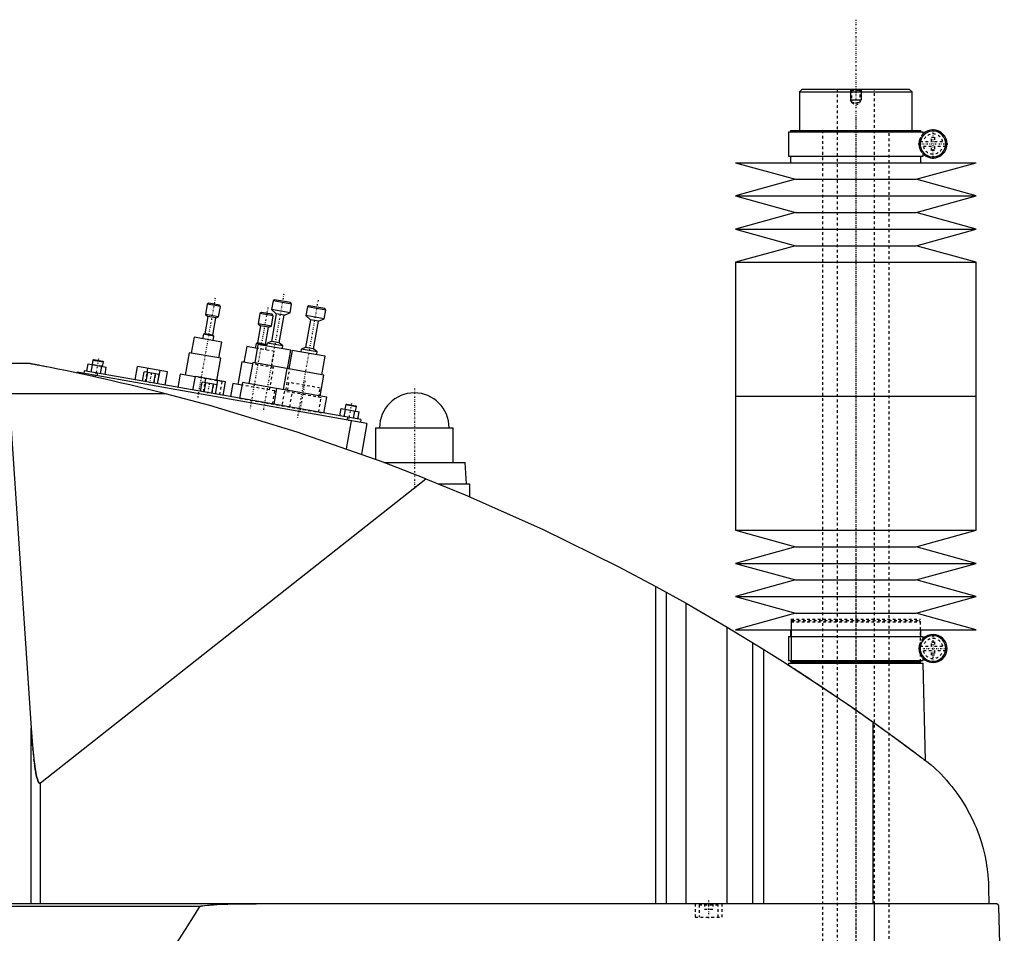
# Model space of a CAD drawing. Extents: x -186 to 706, y -123 to 447.
# Tile 4 of 4: x 338 to 706, y 106 to 447. Entities that reach past the tile are written whole.
import ezdxf

# ---------------------------------------------------------------- set-up
doc = ezdxf.new("R2010")
doc.units = 0
doc.linetypes.add('CENTER', pattern=[1.5, 0.45, -0.5, 0.05, -0.5])
doc.linetypes.add('DASHED', pattern=[2, 1, -1])
for name, color, linetype in [('AM_0', 7, 'CONTINUOUS'), ('AM_10', 7, 'CONTINUOUS'), ('AM_3', 7, 'DASHED'), ('AM_7', 7, 'CENTER')]:
    doc.layers.add(name, color=color, linetype=linetype)

msp = doc.modelspace()

# ---------------------------------------------------------------- linework, layer by layer
at = {"layer": 'AM_0', "color": 7, "linetype": 'CONTINUOUS'}
for p, q in [((630, 421), (629, 420)), ((629, 420), (629, 405.5)), ((629, 420), (671, 420)), ((630, 421), (670, 421)), ((671, 420), (670, 421)), ((671, 405.5), (671, 420)), ((624.85, 405), (624.85, 396)), ((624.85, 405), (675.15, 405)), ((625.65, 405.5), (625.65, 405)), ((625.65, 405.5), (674.35, 405.5)), ((674.35, 405), (674.35, 405.5)), ((675.15, 403.56), (675.15, 405)), ((674.16, 399.5), (674.16, 401.5)), ((675.15, 396), (675.15, 397.44)), ((624.85, 396), (675.15, 396)), ((625.65, 396), (625.65, 393.5)), ((674.35, 393.5), (674.35, 396)), ((605, 393.5), (627.5, 387.3)), ((605, 393.5), (695, 393.5)), ((672.5, 387.3), (695, 393.5)), ((627.5, 387.3), (605, 381.1)), ((627.5, 387.3), (672.5, 387.3)), ((695, 381.1), (672.5, 387.3)), ((605, 381.1), (627.5, 374.9)), ((605, 381.1), (695, 381.1)), ((672.5, 374.9), (695, 381.1)), ((627.5, 374.9), (605, 368.7)), ((627.5, 374.9), (672.5, 374.9)), ((695, 368.7), (672.5, 374.9)), ((605, 368.7), (627.5, 362.5)), ((605, 368.7), (695, 368.7)), ((672.5, 362.5), (695, 368.7)), ((627.5, 362.5), (605, 356.3)), ((627.5, 362.5), (672.5, 362.5)), ((695, 356.3), (672.5, 362.5)), ((605, 356.3), (605, 306.25)), ((605, 356.3), (695, 356.3)), ((695, 306.25), (695, 356.3)), ((432.79, 342.27), (432.21, 341.87)), ((438.69, 341.23), (432.79, 342.27)), ((407.62, 340.62), (406.94, 336.78)), ((408.2, 341.03), (407.62, 340.62)), ((412.54, 339.75), (407.62, 340.62)), ((412.13, 340.33), (408.2, 341.03)), ((411.86, 335.91), (412.54, 339.75)), ((412.54, 339.75), (412.13, 340.33)), ((432.21, 341.87), (431.63, 338.62)), ((431.63, 338.62), (433.39, 337.09)), ((438.53, 337.4), (431.63, 338.62)), ((439.1, 340.65), (432.21, 341.87)), ((438.53, 337.4), (439.1, 340.65)), ((439.1, 340.65), (438.69, 341.23)), ((445.01, 339.61), (444.44, 336.36)), ((445.59, 340.02), (445.01, 339.61)), ((451.9, 338.4), (445.01, 339.61)), ((451.5, 338.97), (445.59, 340.02)), ((451.9, 338.4), (451.5, 338.97)), ((407.82, 336.01), (406.69, 329.61)), ((406.94, 336.78), (407.82, 336.01)), ((411.86, 335.91), (406.94, 336.78)), ((410.77, 335.49), (407.82, 336.01)), ((409.65, 329.09), (410.77, 335.49)), ((410.77, 335.49), (411.86, 335.91)), ((427.31, 337.15), (426.64, 333.31)), ((427.89, 337.55), (427.31, 337.15)), ((432.24, 336.28), (427.31, 337.15)), ((431.83, 336.86), (427.89, 337.55)), ((431.56, 332.44), (432.24, 336.28)), ((433.39, 337.09), (431.57, 326.75)), ((432.24, 336.28), (431.83, 336.86)), ((436.35, 336.57), (433.39, 337.09)), ((434.53, 326.23), (436.35, 336.57)), ((436.35, 336.57), (438.53, 337.4)), ((444.44, 336.36), (446.2, 334.83)), ((451.33, 335.15), (444.44, 336.36)), ((449.15, 334.31), (451.33, 335.15)), ((451.33, 335.15), (451.9, 338.4)), ((427.52, 332.54), (426.39, 326.14)), ((426.64, 333.31), (427.52, 332.54)), ((431.56, 332.44), (426.64, 333.31)), ((430.47, 332.02), (427.52, 332.54)), ((429.34, 325.62), (430.47, 332.02)), ((430.47, 332.02), (431.56, 332.44)), ((446.2, 334.83), (444.37, 324.49)), ((449.15, 334.31), (446.2, 334.83)), ((447.33, 323.97), (449.15, 334.31)), ((402.65, 328.29), (401.61, 322.39)), ((412.99, 326.47), (402.65, 328.29)), ((406.15, 329.4), (405.85, 327.73)), ((406.69, 329.61), (406.15, 329.4)), ((410.09, 328.71), (406.15, 329.4)), ((409.65, 329.09), (406.69, 329.61)), ((410.09, 328.71), (409.65, 329.09)), ((409.79, 327.04), (410.09, 328.71)), ((411.95, 320.56), (412.99, 326.47)), ((422.35, 324.82), (421.3, 318.91)), ((426.28, 324.13), (422.35, 324.82)), ((426.55, 325.6), (425.33, 318.71)), ((425.84, 325.93), (425.55, 324.26)), ((426.39, 326.14), (425.84, 325.93)), ((429.78, 325.24), (425.84, 325.93)), ((429.34, 325.62), (426.39, 326.14)), ((438.86, 323.43), (426.55, 325.6)), ((429.78, 325.24), (429.34, 325.62)), ((429.94, 326.12), (429.75, 325.04)), ((429.75, 325.04), (429.78, 325.24)), ((431.57, 326.75), (429.94, 326.12)), ((435.85, 325.08), (429.94, 326.12)), ((434.53, 326.23), (431.57, 326.75)), ((435.85, 325.08), (434.53, 326.23)), ((435.66, 324), (435.85, 325.08)), ((442.74, 323.87), (442.55, 322.78)), ((444.37, 324.49), (442.74, 323.87)), ((448.65, 322.82), (442.74, 323.87)), ((447.33, 323.97), (444.37, 324.49)), ((448.65, 322.82), (447.33, 323.97)), ((400.87, 322.52), (399.39, 314.15)), ((412.69, 320.43), (400.87, 322.52)), ((411.23, 312.16), (412.69, 320.43)), ((437.64, 316.54), (438.86, 323.43)), ((439.35, 323.35), (438.13, 316.45)), ((451.66, 321.18), (439.35, 323.35)), ((448.46, 321.74), (448.65, 322.82)), ((450.44, 314.28), (451.66, 321.18)), ((340.94, 318.5), (213.33, 318.5)), ((362.56, 315.56), (363.05, 318.32)), ((363.05, 318.32), (369.87, 317.12)), ((364.27, 315.26), (364.75, 318.02)), ((364.85, 319.78), (364.54, 318.06)), ((365.14, 319.98), (364.85, 319.78)), ((364.85, 319.78), (368.79, 319.08)), ((365.14, 319.98), (368.58, 319.37)), ((367.68, 314.66), (368.17, 317.42)), ((368.48, 317.36), (368.79, 319.08)), ((368.79, 319.08), (368.58, 319.37)), ((369.39, 314.36), (369.87, 317.12)), ((380.6, 312.38), (381.49, 317.4)), ((392.71, 315.42), (381.49, 317.4)), ((385.14, 315.14), (385.42, 316.71)), ((420.57, 319.04), (419.09, 310.67)), ((424.5, 318.35), (420.57, 319.04)), ((424.59, 318.84), (423.2, 310.96)), ((437.4, 316.58), (424.59, 318.84)), ((437.39, 316.58), (436, 308.71)), ((451.18, 314.15), (437.39, 316.58)), ((358.96, 315.18), (358.91, 314.91)), ((467.29, 296.08), (358.96, 315.18)), ((361.6, 315.73), (361.42, 314.75)), ((465, 297.5), (361.6, 315.73)), ((364.87, 314.14), (364.78, 313.64)), ((366.52, 314.86), (366.35, 313.88)), ((383.37, 311.89), (383.98, 315.34)), ((389.67, 314.34), (383.98, 315.34)), ((384.79, 311.64), (385.4, 315.09)), ((387.64, 311.14), (388.24, 314.59)), ((389.06, 310.89), (389.95, 315.91)), ((389.06, 310.89), (389.67, 314.34)), ((391.83, 310.4), (392.71, 315.42)), ((397.42, 314.49), (396.56, 309.57)), ((403.13, 313.49), (397.42, 314.49)), ((402.27, 308.56), (403.15, 313.58)), ((414.38, 311.6), (403.15, 313.58)), ((406.81, 311.32), (407.08, 312.89)), ((449.79, 306.27), (451.18, 314.15)), ((405.04, 308.07), (405.65, 311.52)), ((411.33, 310.52), (405.65, 311.52)), ((406.46, 307.82), (407.07, 311.27)), ((409.3, 307.32), (409.91, 310.77)), ((410.72, 307.07), (411.33, 310.52)), ((410.73, 307.07), (411.61, 312.09)), ((413.49, 306.58), (414.38, 311.6)), ((417.12, 311.02), (416.25, 306.1)), ((420.57, 310.41), (417.12, 311.02)), ((420.74, 311.4), (419.7, 305.49)), ((433.54, 309.14), (420.74, 311.4)), ((433.54, 309.14), (432.5, 303.23)), ((452.25, 305.84), (433.54, 309.14)), ((392.03, 307.16), (333.43, 307.16)), ((333.43, 307.16), (341.83, 182.23)), ((451.21, 299.93), (452.25, 305.84)), ((605, 306.25), (605, 256.2)), ((605, 306.25), (695, 306.25)), ((605, 306.25), (695, 306.25)), ((695, 256.2), (695, 306.25)), ((459.39, 303.1), (459.08, 301.38)), ((459.68, 303.31), (459.39, 303.1)), ((459.39, 303.1), (463.33, 302.41)), ((459.68, 303.31), (463.12, 302.7)), ((463.02, 300.69), (463.33, 302.41)), ((463.33, 302.41), (463.12, 302.7)), ((457.1, 298.89), (457.59, 301.64)), ((457.59, 301.64), (464.41, 300.44)), ((458.81, 298.59), (459.3, 301.34)), ((460.08, 298.37), (459.9, 297.38)), ((462.22, 297.99), (462.71, 300.74)), ((463.93, 297.69), (464.41, 300.44)), ((461.38, 297.12), (459.53, 286.63)), ((465, 297.5), (464.83, 296.52)), ((467.29, 296.08), (465.26, 284.59)), ((470.5, 294.5), (470.5, 282.67)), ((470.5, 294.5), (499.5, 294.5)), ((499.5, 281.5), (499.5, 294.5)), ((473.65, 281.5), (504, 281.5)), ((504.5, 273.5), (504, 281.5)), ((345.22, 161.75), (489.33, 275.44)), ((494.16, 273.5), (505.65, 273.5)), ((505.65, 273.5), (505.65, 268.73)), ((605, 256.2), (627.5, 250)), ((605, 256.2), (695, 256.2)), ((672.5, 250), (695, 256.2)), ((627.5, 250), (605, 243.8)), ((627.5, 250), (672.5, 250)), ((695, 243.8), (672.5, 250)), ((605, 243.8), (627.5, 237.6)), ((605, 243.8), (695, 243.8)), ((672.5, 237.6), (695, 243.8)), ((627.5, 237.6), (605, 231.4)), ((627.5, 237.6), (672.5, 237.6)), ((695, 231.4), (672.5, 237.6)), ((575.22, 116.6), (575.22, 235.17)), ((575.22, 235.17), (586.56, 228.89)), ((579.22, 116.6), (579.22, 232.98)), ((586.56, 116.6), (586.56, 228.89)), ((586.56, 228.89), (601.96, 219.97)), ((605, 231.4), (627.5, 225.2)), ((605, 231.4), (695, 231.4)), ((672.5, 225.2), (695, 231.4)), ((627.5, 225.2), (605, 219)), ((627.5, 225.2), (672.5, 225.2)), ((695, 219), (672.5, 225.2)), ((601.96, 116.6), (601.96, 219.97)), ((601.96, 219.97), (615.65, 211.64)), ((605, 219), (695, 219)), ((625.65, 219), (625.65, 216.5)), ((674.35, 216.5), (674.35, 219)), ((611.52, 116.6), (611.52, 214.2)), ((624.85, 216.5), (624.85, 207.5)), ((624.85, 216.5), (675.15, 216.5)), ((675.15, 215.06), (675.15, 216.5)), ((615.65, 116.6), (615.65, 211.64)), ((674.16, 211), (674.16, 213)), ((624.83, 206.5), (624.81, 205.86)), ((624.83, 206.5), (675.17, 206.5)), ((624.85, 207.5), (675.15, 207.5)), ((625.65, 207.5), (625.65, 207)), ((625.65, 207), (674.35, 207)), ((625.83, 207), (625.83, 206.5)), ((674.17, 206.5), (674.17, 207)), ((674.35, 207), (674.35, 207.5)), ((675.15, 207.5), (675.15, 208.94)), ((676.04, 170.15), (675.17, 206.5)), ((656.53, 116.6), (656.53, 184.45)), ((341.83, 116.6), (341.83, 182.23)), ((345.22, 116.6), (345.22, 161.75)), ((699.63, 122.62), (699.77, 116.6)), ((702.45, 116.6), (132.05, 116.6)), ((404.88, 115.63), (188.61, 115.63)), ((657.01, 34.5), (657.01, 116.6)), ((705.5, 34.5), (703.45, 115.63))]:
    msp.add_line(p, q, dxfattribs=at)
for points in [[(392.03, 307.16, 0), (390.59, 307.53, 0), (387.67, 308.27, 0), (384.69, 309.01, 0), (383.19, 309.37, 0), (381.68, 309.74, 0), (378.64, 310.47, 0), (375.58, 311.19, 0), (372.52, 311.91, 0), (369.46, 312.6, 0), (366.41, 313.28, 0), (364.9, 313.62, 0), (363.39, 313.95, 0), (360.41, 314.59, 0), (357.47, 315.21, 0), (354.59, 315.81, 0), (351.78, 316.39, 0), (349.05, 316.93, 0), (347.64, 317.21, 0), (347.41, 317.26, 0), (346.93, 317.35, 0), (346.46, 317.44, 0), (346.22, 317.49, 0), (345.99, 317.53, 0), (345.52, 317.63, 0), (345.06, 317.71, 0), (344.6, 317.8, 0), (344.16, 317.89, 0), (343.73, 317.97, 0), (343.52, 318.01, 0), (343.31, 318.05, 0), (342.91, 318.13, 0), (342.53, 318.2, 0), (342.32, 318.24, 0), (342.26, 318.25, 0), (342.2, 318.26, 0), (342.17, 318.27, 0), (342.14, 318.27, 0), (342.08, 318.28, 0), (342.03, 318.29, 0), (341.97, 318.31, 0), (341.91, 318.32, 0), (341.86, 318.33, 0), (341.83, 318.33, 0), (341.8, 318.34, 0), (341.74, 318.35, 0), (341.69, 318.36, 0), (341.64, 318.37, 0), (341.58, 318.38, 0), (341.53, 318.39, 0), (341.51, 318.39, 0), (341.48, 318.4, 0), (341.44, 318.41, 0), (341.39, 318.41, 0), (341.37, 318.42, 0), (341.35, 318.42, 0), (341.3, 318.43, 0), (341.26, 318.44, 0), (341.24, 318.44, 0), (341.22, 318.45, 0), (341.19, 318.45, 0), (341.15, 318.46, 0), (341.12, 318.47, 0), (341.09, 318.47, 0), (341.06, 318.48, 0), (341.05, 318.48, 0), (341.04, 318.48, 0), (341.02, 318.48, 0), (341, 318.49, 0), (340.98, 318.49, 0), (340.96, 318.49, 0), (340.95, 318.5, 0), (340.95, 318.5, 0), (340.94, 318.5, 0), (340.94, 318.5, 0), (340.94, 318.5, 0), (340.94, 318.5, 0)], [(489.33, 275.44, 0), (473.4, 281.59, 0), (441.19, 292.86, 0), (408.52, 302.74, 0), (392.03, 307.16, 0)], [(489.33, 275.44, 0), (503.96, 269.45, 0), (532.87, 256.58, 0), (561.24, 242.59, 0), (575.22, 235.17, 0)], [(615.65, 211.64, 0), (622.58, 207.29, 0), (636.3, 198.36, 0), (649.84, 189.16, 0), (656.53, 184.45, 0)], [(656.53, 184.45, 0), (657.18, 184, 0), (658.46, 183.08, 0), (659.75, 182.16, 0), (660.38, 181.7, 0), (661.02, 181.24, 0), (662.29, 180.33, 0), (663.54, 179.42, 0), (664.79, 178.51, 0), (666.03, 177.6, 0), (667.25, 176.7, 0), (667.86, 176.26, 0), (668.47, 175.81, 0), (669.67, 174.92, 0), (670.86, 174.04, 0), (672.03, 173.16, 0), (673.19, 172.3, 0), (674.33, 171.44, 0), (674.89, 171.01, 0), (675.45, 170.59, 0), (676.56, 169.75, 0), (677.65, 168.93, 0), (678.19, 168.52, 0)], [(341.83, 182.23, 0), (342.32, 175.77, 0), (342.95, 169.66, 0), (343.13, 168.22, 0), (343.32, 166.92, 0), (343.42, 166.32, 0), (343.52, 165.75, 0), (343.71, 164.73, 0), (343.91, 163.86, 0), (344.11, 163.13, 0), (344.22, 162.77, 0), (344.26, 162.67, 0), (344.29, 162.59, 0), (344.31, 162.54, 0), (344.32, 162.5, 0), (344.36, 162.42, 0), (344.39, 162.34, 0), (344.42, 162.27, 0), (344.46, 162.2, 0), (344.49, 162.14, 0), (344.51, 162.11, 0), (344.52, 162.08, 0), (344.56, 162.02, 0), (344.59, 161.97, 0), (344.61, 161.94, 0), (344.63, 161.92, 0), (344.66, 161.88, 0), (344.69, 161.84, 0), (344.71, 161.82, 0), (344.73, 161.8, 0), (344.76, 161.77, 0), (344.78, 161.75, 0), (344.79, 161.75, 0), (344.79, 161.74, 0), (344.79, 161.74, 0), (344.8, 161.74, 0), (344.8, 161.74, 0), (344.81, 161.73, 0), (344.81, 161.73, 0), (344.82, 161.72, 0), (344.83, 161.72, 0), (344.83, 161.72, 0), (344.83, 161.72, 0), (344.84, 161.71, 0), (344.84, 161.71, 0), (344.85, 161.71, 0), (344.85, 161.7, 0), (344.86, 161.7, 0), (344.86, 161.7, 0), (344.87, 161.7, 0), (344.87, 161.7, 0), (344.88, 161.69, 0), (344.88, 161.69, 0), (344.89, 161.69, 0), (344.89, 161.69, 0), (344.9, 161.69, 0), (344.9, 161.68, 0), (344.9, 161.68, 0), (344.91, 161.68, 0), (344.91, 161.68, 0), (344.92, 161.68, 0), (344.92, 161.68, 0), (344.93, 161.68, 0), (344.93, 161.68, 0), (344.93, 161.67, 0), (344.94, 161.67, 0), (344.94, 161.67, 0), (344.95, 161.67, 0), (344.96, 161.67, 0), (344.96, 161.67, 0), (344.96, 161.67, 0), (344.97, 161.67, 0), (344.97, 161.67, 0), (344.98, 161.67, 0), (344.98, 161.67, 0), (344.99, 161.67, 0), (344.99, 161.67, 0), (345, 161.67, 0), (345, 161.67, 0), (345.01, 161.67, 0), (345.01, 161.67, 0), (345.02, 161.67, 0), (345.02, 161.67, 0), (345.03, 161.67, 0), (345.03, 161.67, 0), (345.03, 161.67, 0), (345.04, 161.67, 0), (345.05, 161.67, 0), (345.05, 161.67, 0), (345.06, 161.67, 0), (345.06, 161.67, 0), (345.07, 161.67, 0), (345.07, 161.67, 0), (345.07, 161.68, 0), (345.08, 161.68, 0), (345.08, 161.68, 0), (345.09, 161.68, 0), (345.1, 161.68, 0), (345.1, 161.68, 0), (345.1, 161.68, 0), (345.11, 161.69, 0), (345.11, 161.69, 0), (345.12, 161.69, 0), (345.12, 161.69, 0), (345.12, 161.69, 0), (345.13, 161.7, 0), (345.13, 161.7, 0), (345.14, 161.7, 0), (345.14, 161.7, 0), (345.15, 161.71, 0), (345.15, 161.71, 0), (345.16, 161.71, 0), (345.16, 161.71, 0), (345.17, 161.72, 0), (345.17, 161.72, 0), (345.17, 161.72, 0), (345.18, 161.73, 0), (345.19, 161.73, 0), (345.19, 161.73, 0), (345.2, 161.74, 0), (345.2, 161.74, 0), (345.2, 161.74, 0), (345.21, 161.75, 0), (345.21, 161.75, 0), (345.22, 161.75, 0)], [(678.19, 168.52, 0), (679.41, 167.42, 0), (681.74, 165.15, 0), (683.91, 162.81, 0), (684.94, 161.61, 0), (685.93, 160.4, 0), (687.8, 157.92, 0), (689.52, 155.41, 0), (691.09, 152.85, 0), (692.52, 150.27, 0), (693.8, 147.67, 0), (694.38, 146.37, 0), (694.93, 145.07, 0), (695.93, 142.48, 0), (696.8, 139.89, 0), (697.54, 137.32, 0), (698.16, 134.76, 0), (698.67, 132.21, 0), (698.88, 130.94, 0), (699.07, 129.67, 0), (699.26, 128.15, 0), (699.31, 127.72, 0), (699.35, 127.27, 0), (699.37, 127.05, 0), (699.39, 126.83, 0), (699.43, 126.37, 0), (699.47, 125.91, 0), (699.5, 125.44, 0), (699.53, 124.96, 0), (699.56, 124.47, 0), (699.58, 124.22, 0), (699.59, 123.97, 0), (699.61, 123.44, 0), (699.63, 122.9, 0), (699.63, 122.62, 0)], [(340.31, 35.5, 0), (342.11, 37.02, 0), (345.69, 40.19, 0), (349.28, 43.52, 0), (351.08, 45.24, 0), (352.87, 47.01, 0), (356.46, 50.66, 0), (360.05, 54.47, 0), (363.63, 58.44, 0), (367.22, 62.57, 0), (370.81, 66.86, 0), (372.6, 69.07, 0), (374.39, 71.31, 0), (377.98, 75.92, 0), (381.57, 80.7, 0), (385.15, 85.63, 0), (388.74, 90.72, 0), (392.33, 95.98, 0), (394.12, 98.66, 0), (395.91, 101.39, 0), (399.5, 106.96, 0), (403.09, 112.7, 0), (404.88, 115.63, 0)], [(404.88, 115.63, 0), (404.88, 115.63, 0), (404.88, 115.63, 0), (404.88, 115.63, 0), (404.88, 115.63, 0), (404.88, 115.63, 0), (404.88, 115.63, 0), (404.88, 115.63, 0), (404.88, 115.63, 0), (404.89, 115.64, 0), (404.89, 115.64, 0), (404.89, 115.64, 0), (404.89, 115.65, 0), (404.9, 115.65, 0), (404.9, 115.65, 0), (404.9, 115.66, 0), (404.91, 115.66, 0), (404.91, 115.66, 0), (404.91, 115.66, 0), (404.92, 115.66, 0), (404.92, 115.67, 0), (404.93, 115.67, 0), (404.93, 115.67, 0), (404.94, 115.68, 0), (404.94, 115.68, 0), (404.94, 115.68, 0), (404.94, 115.68, 0), (404.95, 115.68, 0), (404.95, 115.69, 0), (404.97, 115.69, 0), (405, 115.71, 0), (405.03, 115.72, 0), (405.06, 115.73, 0), (405.09, 115.74, 0), (405.12, 115.75, 0), (405.13, 115.75, 0), (405.15, 115.76, 0), (405.18, 115.76, 0), (405.21, 115.77, 0), (405.31, 115.8, 0), (405.41, 115.82, 0), (405.5, 115.83, 0), (405.7, 115.87, 0), (405.89, 115.9, 0), (406.58, 115.98, 0), (407.7, 116.09, 0), (408.26, 116.13, 0), (408.82, 116.17, 0), (409.97, 116.24, 0), (411.14, 116.3, 0), (415.33, 116.45, 0), (422.51, 116.59, 0), (425.92, 116.6, 0)], [(703.45, 115.63, 0), (703.45, 115.63, 0), (703.45, 115.63, 0), (703.45, 115.64, 0), (703.45, 115.64, 0), (703.45, 115.64, 0), (703.45, 115.65, 0), (703.45, 115.65, 0), (703.45, 115.66, 0), (703.45, 115.67, 0), (703.45, 115.67, 0), (703.45, 115.67, 0), (703.45, 115.68, 0), (703.45, 115.68, 0), (703.45, 115.69, 0), (703.45, 115.69, 0), (703.45, 115.7, 0), (703.44, 115.7, 0), (703.44, 115.71, 0), (703.44, 115.71, 0), (703.44, 115.71, 0), (703.44, 115.72, 0), (703.44, 115.72, 0), (703.44, 115.72, 0), (703.44, 115.73, 0), (703.44, 115.73, 0), (703.44, 115.74, 0), (703.44, 115.74, 0), (703.44, 115.74, 0), (703.44, 115.75, 0), (703.44, 115.75, 0), (703.44, 115.76, 0), (703.44, 115.76, 0), (703.44, 115.77, 0), (703.44, 115.77, 0), (703.43, 115.77, 0), (703.43, 115.78, 0), (703.43, 115.79, 0), (703.43, 115.82, 0), (703.42, 115.84, 0), (703.41, 115.87, 0), (703.41, 115.88, 0), (703.41, 115.89, 0), (703.4, 115.91, 0), (703.39, 115.93, 0), (703.39, 115.95, 0), (703.38, 115.97, 0), (703.37, 115.99, 0), (703.37, 116, 0), (703.36, 116.01, 0), (703.35, 116.03, 0), (703.35, 116.04, 0), (703.34, 116.05, 0), (703.34, 116.06, 0), (703.33, 116.08, 0), (703.32, 116.09, 0), (703.32, 116.1, 0), (703.31, 116.11, 0), (703.3, 116.12, 0), (703.3, 116.13, 0), (703.27, 116.18, 0), (703.21, 116.24, 0), (703.16, 116.3, 0), (703.1, 116.36, 0), (703.05, 116.4, 0), (703.02, 116.42, 0), (702.99, 116.44, 0), (702.93, 116.48, 0), (702.86, 116.51, 0), (702.8, 116.54, 0), (702.74, 116.56, 0), (702.67, 116.57, 0), (702.64, 116.58, 0), (702.61, 116.59, 0), (702.54, 116.6, 0), (702.48, 116.6, 0), (702.45, 116.6, 0)]]:
    msp.add_polyline3d(points, dxfattribs=at)
for centre, radius, start, end in [((678.85, 400.5), 4.8, 192.0755, 167.9245), ((678.85, 400.5), 5.25, 225.1897, 134.8103), ((485, 294.5), 13, 0, 180), ((678.85, 212), 5.25, 225.1897, 134.8103), ((678.85, 212), 4.8, 192.0755, 167.9245)]:
    msp.add_arc(centre, radius, start, end, dxfattribs=at)
at = {"layer": 'AM_10', "color": 7, "linetype": 'CONTINUOUS'}
for p, q in [((648, 421), (648, 417)), ((652, 421), (652, 417)), ((648.38, 416.34), (648, 417)), ((648, 417), (652, 417)), ((651.62, 416.34), (652, 417))]:
    msp.add_line(p, q, dxfattribs=at)
at = {"layer": 'AM_3', "color": 6, "linetype": 'DASHED'}
for p, q in [((643, 421), (643, -97.5)), ((648, 421), (648.38, 420.62)), ((648.38, 420.62), (648.38, 415.94)), ((648.38, 420.62), (651.62, 420.62)), ((651.62, 420.62), (652, 421)), ((651.62, 415.94), (651.62, 420.62)), ((657, -97.5), (657, 421)), ((648.38, 415.94), (650, 415)), ((648.38, 415.94), (651.62, 415.94)), ((650, 415), (651.62, 415.94)), ((637.5, 405.5), (637.5, -56.5)), ((662.5, -56.5), (662.5, 405.5)), ((674.07, 401.4), (678.25, 401.4)), ((674.16, 401.5), (674.16, 402.85)), ((678.25, 403), (679.45, 403)), ((678.25, 401.4), (678.25, 403)), ((679.45, 403), (679.45, 401.4)), ((679.45, 401.4), (683.63, 401.4)), ((678.25, 399.6), (674.07, 399.6)), ((674.16, 398.15), (674.16, 399.5)), ((678.25, 398), (678.25, 399.6)), ((679.45, 398), (678.25, 398)), ((679.45, 399.6), (679.45, 398)), ((683.63, 399.6), (679.45, 399.6)), ((432.69, 323), (426.28, 324.13)), ((429.49, 323.56), (429.75, 325.04)), ((431.65, 317.09), (432.69, 323)), ((368.17, 317.42), (364.54, 318.06)), ((432.38, 316.96), (424.5, 318.35)), ((430.91, 308.59), (432.38, 316.96)), ((438.38, 316.41), (437.4, 316.58)), ((384.53, 311.69), (385.14, 315.14)), ((385.3, 315.11), (384.69, 311.66)), ((387.74, 311.12), (388.35, 314.57)), ((413.18, 311.71), (403.13, 313.49)), ((436.99, 308.53), (438.38, 316.41)), ((406.2, 307.87), (406.81, 311.32)), ((406.96, 311.29), (406.35, 307.84)), ((409.41, 307.3), (410.02, 310.75)), ((411.21, 312.06), (411.23, 312.16)), ((412.31, 306.79), (413.18, 311.71)), ((432.88, 308.24), (420.57, 310.41)), ((439.45, 308.1), (433.54, 309.14)), ((438, 311.4), (437.4, 307.95)), ((449.82, 309.32), (438, 311.4)), ((449.21, 305.87), (449.82, 309.32)), ((419.7, 305.49), (451.21, 299.93)), ((432.01, 303.32), (432.88, 308.24)), ((436.41, 308.13), (435.46, 302.71)), ((450.2, 305.69), (436.41, 308.13)), ((438.41, 302.19), (439.45, 308.1)), ((449.24, 300.28), (450.2, 305.69)), ((625.83, 223), (625.83, 207)), ((625.83, 223), (674.17, 223)), ((626.33, 222.5), (625.83, 222)), ((625.83, 222), (625.83, 207)), ((625.83, 222), (674.17, 222)), ((626.33, 222.5), (673.67, 222.5)), ((674.17, 222), (673.67, 222.5)), ((674.17, 207), (674.17, 223)), ((674.17, 207), (674.17, 222)), ((674.16, 213), (674.16, 214.35)), ((678.25, 214.5), (679.45, 214.5)), ((678.25, 212.9), (678.25, 214.5)), ((679.45, 214.5), (679.45, 212.9)), ((674.07, 212.9), (678.25, 212.9)), ((678.25, 211.1), (674.07, 211.1)), ((674.16, 209.65), (674.16, 211)), ((678.25, 209.5), (678.25, 211.1)), ((679.45, 212.9), (683.63, 212.9)), ((679.45, 211.1), (679.45, 209.5)), ((683.63, 211.1), (679.45, 211.1)), ((679.45, 209.5), (678.25, 209.5)), ((590, 116.6), (590, 111.6)), ((591.9, 116.6), (591.5, 116.2)), ((591.5, 116.2), (591.5, 111.6)), ((591.5, 116.2), (598.5, 116.2)), ((593.5, 116.6), (593.5, 114.6)), ((593.5, 114.6), (596.5, 114.6)), ((595, 116.6), (595, 114.6)), ((596.5, 116.6), (596.5, 114.6)), ((598.5, 116.2), (598.1, 116.6)), ((598.5, 111.6), (598.5, 116.2)), ((600, 111.6), (600, 116.6)), ((590, 111.6), (600, 111.6))]:
    msp.add_line(p, q, dxfattribs=at)
for points in [[(674.16, 402.85, 0), (674.11, 402.76, 0), (674.06, 402.66, 0), (674.05, 402.62, 0), (674.03, 402.59, 0), (674.03, 402.57, 0), (674.02, 402.56, 0), (674.01, 402.52, 0), (673.99, 402.49, 0), (673.98, 402.46, 0), (673.96, 402.42, 0), (673.95, 402.38, 0), (673.94, 402.37, 0), (673.94, 402.35, 0), (673.92, 402.31, 0), (673.91, 402.27, 0), (673.9, 402.26, 0), (673.9, 402.24, 0), (673.88, 402.2, 0), (673.87, 402.16, 0), (673.86, 402.14, 0), (673.86, 402.12, 0), (673.84, 402.08, 0), (673.83, 402.04, 0), (673.82, 402, 0), (673.81, 401.96, 0), (673.8, 401.92, 0), (673.79, 401.9, 0), (673.78, 401.88, 0), (673.77, 401.83, 0), (673.76, 401.79, 0), (673.75, 401.75, 0), (673.74, 401.7, 0), (673.73, 401.66, 0), (673.72, 401.63, 0), (673.72, 401.61, 0), (673.71, 401.56, 0), (673.7, 401.51, 0), (673.69, 401.46, 0), (673.68, 401.41, 0), (673.67, 401.36, 0), (673.67, 401.33, 0), (673.66, 401.3, 0), (673.65, 401.25, 0), (673.65, 401.2, 0), (673.64, 401.14, 0), (673.63, 401.09, 0), (673.63, 401.03, 0), (673.62, 401, 0), (673.62, 400.98, 0), (673.62, 400.92, 0), (673.61, 400.86, 0), (673.61, 400.81, 0), (673.61, 400.75, 0), (673.6, 400.69, 0), (673.6, 400.67, 0), (673.6, 400.64, 0), (673.6, 400.58, 0), (673.6, 400.53, 0), (673.6, 400.5, 0), (673.6, 400.47, 0), (673.6, 400.42, 0), (673.6, 400.36, 0), (673.6, 400.33, 0), (673.6, 400.31, 0), (673.61, 400.25, 0), (673.61, 400.19, 0), (673.61, 400.14, 0), (673.62, 400.08, 0), (673.62, 400.02, 0), (673.62, 400, 0), (673.63, 399.97, 0), (673.63, 399.91, 0), (673.64, 399.86, 0), (673.65, 399.8, 0), (673.65, 399.75, 0), (673.66, 399.7, 0), (673.67, 399.67, 0), (673.67, 399.64, 0), (673.68, 399.59, 0), (673.69, 399.54, 0), (673.7, 399.49, 0), (673.71, 399.44, 0), (673.72, 399.39, 0), (673.72, 399.37, 0), (673.73, 399.34, 0), (673.74, 399.3, 0), (673.75, 399.25, 0), (673.76, 399.21, 0), (673.77, 399.17, 0), (673.78, 399.12, 0), (673.79, 399.1, 0), (673.8, 399.08, 0), (673.81, 399.04, 0), (673.82, 399, 0), (673.83, 398.96, 0), (673.84, 398.92, 0), (673.86, 398.88, 0), (673.86, 398.86, 0), (673.87, 398.84, 0), (673.88, 398.8, 0), (673.9, 398.76, 0), (673.9, 398.74, 0), (673.91, 398.73, 0), (673.92, 398.69, 0), (673.94, 398.65, 0), (673.94, 398.63, 0), (673.95, 398.62, 0), (673.96, 398.58, 0), (673.98, 398.54, 0), (673.99, 398.51, 0), (674.01, 398.48, 0), (674.02, 398.44, 0), (674.03, 398.43, 0), (674.03, 398.41, 0), (674.05, 398.38, 0), (674.06, 398.34, 0), (674.11, 398.24, 0), (674.16, 398.15, 0)], [(675.15, 403.56, 0), (675.15, 403.56, 0), (675.14, 403.55, 0), (675.13, 403.53, 0), (675.12, 403.52, 0), (675.11, 403.5, 0), (675.08, 403.47, 0), (675.04, 403.42, 0), (675, 403.36, 0), (674.95, 403.29, 0), (674.89, 403.21, 0), (674.86, 403.17, 0), (674.83, 403.12, 0), (674.76, 403.01, 0), (674.68, 402.88, 0), (674.61, 402.74, 0), (674.52, 402.58, 0), (674.48, 402.48, 0), (674.46, 402.45, 0), (674.45, 402.42, 0), (674.44, 402.4, 0), (674.43, 402.38, 0), (674.42, 402.35, 0), (674.41, 402.32, 0), (674.4, 402.3, 0), (674.39, 402.28, 0), (674.38, 402.25, 0), (674.37, 402.21, 0), (674.36, 402.19, 0), (674.35, 402.17, 0), (674.34, 402.14, 0), (674.32, 402.1, 0), (674.31, 402.06, 0), (674.3, 402.02, 0), (674.28, 401.97, 0), (674.28, 401.95, 0), (674.27, 401.93, 0), (674.25, 401.89, 0), (674.24, 401.84, 0), (674.23, 401.79, 0), (674.21, 401.75, 0), (674.2, 401.7, 0), (674.19, 401.67, 0), (674.19, 401.64, 0), (674.17, 401.59, 0), (674.16, 401.53, 0), (674.16, 401.5, 0)], [(674.16, 399.5, 0), (674.16, 399.47, 0), (674.17, 399.41, 0), (674.19, 399.36, 0), (674.19, 399.33, 0), (674.2, 399.3, 0), (674.21, 399.25, 0), (674.23, 399.21, 0), (674.24, 399.16, 0), (674.25, 399.11, 0), (674.27, 399.07, 0), (674.28, 399.05, 0), (674.28, 399.03, 0), (674.3, 398.98, 0), (674.31, 398.94, 0), (674.32, 398.9, 0), (674.34, 398.86, 0), (674.35, 398.83, 0), (674.36, 398.81, 0), (674.37, 398.79, 0), (674.38, 398.75, 0), (674.39, 398.72, 0), (674.4, 398.7, 0), (674.41, 398.68, 0), (674.42, 398.65, 0), (674.43, 398.62, 0), (674.44, 398.6, 0), (674.45, 398.58, 0), (674.46, 398.55, 0), (674.48, 398.52, 0), (674.52, 398.42, 0), (674.61, 398.26, 0), (674.68, 398.12, 0), (674.76, 397.99, 0), (674.83, 397.88, 0), (674.86, 397.83, 0), (674.89, 397.79, 0), (674.95, 397.71, 0), (675, 397.64, 0), (675.04, 397.58, 0), (675.08, 397.53, 0), (675.11, 397.5, 0), (675.12, 397.48, 0), (675.13, 397.47, 0), (675.14, 397.45, 0), (675.15, 397.44, 0), (675.15, 397.44, 0)], [(674.16, 214.35, 0), (674.11, 214.26, 0), (674.06, 214.16, 0), (674.05, 214.12, 0), (674.03, 214.09, 0), (674.03, 214.07, 0), (674.02, 214.06, 0), (674.01, 214.02, 0), (673.99, 213.99, 0), (673.98, 213.96, 0), (673.96, 213.92, 0), (673.95, 213.88, 0), (673.94, 213.87, 0), (673.94, 213.85, 0), (673.92, 213.81, 0), (673.91, 213.77, 0), (673.9, 213.76, 0), (673.9, 213.74, 0), (673.88, 213.7, 0), (673.87, 213.66, 0), (673.86, 213.64, 0), (673.86, 213.62, 0), (673.84, 213.58, 0), (673.83, 213.54, 0), (673.82, 213.5, 0), (673.81, 213.46, 0), (673.8, 213.42, 0), (673.79, 213.4, 0), (673.78, 213.38, 0), (673.77, 213.33, 0), (673.76, 213.29, 0), (673.75, 213.25, 0), (673.74, 213.2, 0), (673.73, 213.16, 0), (673.72, 213.13, 0), (673.72, 213.11, 0), (673.71, 213.06, 0), (673.7, 213.01, 0), (673.69, 212.96, 0), (673.68, 212.91, 0), (673.67, 212.86, 0), (673.67, 212.83, 0), (673.66, 212.8, 0), (673.65, 212.75, 0), (673.65, 212.7, 0), (673.64, 212.64, 0), (673.63, 212.59, 0), (673.63, 212.53, 0), (673.62, 212.5, 0), (673.62, 212.48, 0), (673.62, 212.42, 0), (673.61, 212.36, 0), (673.61, 212.31, 0), (673.61, 212.25, 0), (673.6, 212.19, 0), (673.6, 212.17, 0), (673.6, 212.14, 0), (673.6, 212.08, 0), (673.6, 212.03, 0), (673.6, 212, 0), (673.6, 211.97, 0), (673.6, 211.92, 0), (673.6, 211.86, 0), (673.6, 211.83, 0), (673.6, 211.81, 0), (673.61, 211.75, 0), (673.61, 211.69, 0), (673.61, 211.64, 0), (673.62, 211.58, 0), (673.62, 211.52, 0), (673.62, 211.5, 0), (673.63, 211.47, 0), (673.63, 211.41, 0), (673.64, 211.36, 0), (673.65, 211.3, 0), (673.65, 211.25, 0), (673.66, 211.2, 0), (673.67, 211.17, 0), (673.67, 211.14, 0), (673.68, 211.09, 0), (673.69, 211.04, 0), (673.7, 210.99, 0), (673.71, 210.94, 0), (673.72, 210.89, 0), (673.72, 210.87, 0), (673.73, 210.84, 0), (673.74, 210.8, 0), (673.75, 210.75, 0), (673.76, 210.71, 0), (673.77, 210.67, 0), (673.78, 210.62, 0), (673.79, 210.6, 0), (673.8, 210.58, 0), (673.81, 210.54, 0), (673.82, 210.5, 0), (673.83, 210.46, 0), (673.84, 210.42, 0), (673.86, 210.38, 0), (673.86, 210.36, 0), (673.87, 210.34, 0), (673.88, 210.3, 0), (673.9, 210.26, 0), (673.9, 210.24, 0), (673.91, 210.23, 0), (673.92, 210.19, 0), (673.94, 210.15, 0), (673.94, 210.13, 0), (673.95, 210.12, 0), (673.96, 210.08, 0), (673.98, 210.04, 0), (673.99, 210.01, 0), (674.01, 209.98, 0), (674.02, 209.94, 0), (674.03, 209.93, 0), (674.03, 209.91, 0), (674.05, 209.88, 0), (674.06, 209.84, 0), (674.11, 209.74, 0), (674.16, 209.65, 0)], [(675.15, 215.06, 0), (675.15, 215.06, 0), (675.14, 215.05, 0), (675.13, 215.03, 0), (675.12, 215.02, 0), (675.11, 215, 0), (675.08, 214.97, 0), (675.04, 214.92, 0), (675, 214.86, 0), (674.95, 214.79, 0), (674.89, 214.71, 0), (674.86, 214.67, 0), (674.83, 214.62, 0), (674.76, 214.51, 0), (674.68, 214.38, 0), (674.61, 214.24, 0), (674.52, 214.08, 0), (674.48, 213.98, 0), (674.46, 213.95, 0), (674.45, 213.92, 0), (674.44, 213.9, 0), (674.43, 213.88, 0), (674.42, 213.85, 0), (674.41, 213.82, 0), (674.4, 213.8, 0), (674.39, 213.78, 0), (674.38, 213.75, 0), (674.37, 213.71, 0), (674.36, 213.69, 0), (674.35, 213.67, 0), (674.34, 213.64, 0), (674.32, 213.6, 0), (674.31, 213.56, 0), (674.3, 213.52, 0), (674.28, 213.47, 0), (674.28, 213.45, 0), (674.27, 213.43, 0), (674.25, 213.39, 0), (674.24, 213.34, 0), (674.23, 213.29, 0), (674.21, 213.25, 0), (674.2, 213.2, 0), (674.19, 213.17, 0), (674.19, 213.14, 0), (674.17, 213.09, 0), (674.16, 213.03, 0), (674.16, 213, 0)], [(674.16, 211, 0), (674.16, 210.97, 0), (674.17, 210.91, 0), (674.19, 210.86, 0), (674.19, 210.83, 0), (674.2, 210.8, 0), (674.21, 210.75, 0), (674.23, 210.71, 0), (674.24, 210.66, 0), (674.25, 210.61, 0), (674.27, 210.57, 0), (674.28, 210.55, 0), (674.28, 210.53, 0), (674.3, 210.48, 0), (674.31, 210.44, 0), (674.32, 210.4, 0), (674.34, 210.36, 0), (674.35, 210.33, 0), (674.36, 210.31, 0), (674.37, 210.29, 0), (674.38, 210.25, 0), (674.39, 210.22, 0), (674.4, 210.2, 0), (674.41, 210.18, 0), (674.42, 210.15, 0), (674.43, 210.12, 0), (674.44, 210.1, 0), (674.45, 210.08, 0), (674.46, 210.05, 0), (674.48, 210.02, 0), (674.52, 209.92, 0), (674.61, 209.76, 0), (674.68, 209.62, 0), (674.76, 209.49, 0), (674.83, 209.38, 0), (674.86, 209.33, 0), (674.89, 209.29, 0), (674.95, 209.21, 0), (675, 209.14, 0), (675.04, 209.08, 0), (675.08, 209.03, 0), (675.11, 209, 0), (675.12, 208.98, 0), (675.13, 208.97, 0), (675.14, 208.95, 0), (675.15, 208.94, 0), (675.15, 208.94, 0)], [(624.81, 205.86, 0), (624.81, 205.86, 0), (624.84, 205.85, 0), (624.89, 205.81, 0), (624.92, 205.79, 0), (624.97, 205.76, 0), (625.07, 205.7, 0), (625.2, 205.62, 0), (625.35, 205.52, 0), (625.53, 205.4, 0), (625.74, 205.27, 0), (625.86, 205.19, 0), (625.98, 205.12, 0), (626.23, 204.95, 0), (626.52, 204.77, 0), (626.82, 204.57, 0), (627.15, 204.36, 0), (627.5, 204.13, 0), (627.68, 204.02, 0), (627.87, 203.89, 0), (628.26, 203.64, 0), (628.67, 203.38, 0), (628.88, 203.24, 0), (629.09, 203.1, 0), (629.53, 202.81, 0), (629.99, 202.52, 0), (630.22, 202.37, 0), (630.46, 202.21, 0), (630.93, 201.9, 0), (631.42, 201.58, 0), (631.91, 201.26, 0), (632.43, 200.92, 0), (632.95, 200.58, 0), (633.22, 200.4, 0), (633.5, 200.22, 0), (634.05, 199.85, 0), (634.62, 199.48, 0), (635.21, 199.09, 0), (635.8, 198.69, 0), (636.41, 198.29, 0), (636.72, 198.09, 0), (637.03, 197.88, 0), (637.66, 197.46, 0), (638.29, 197.03, 0), (638.94, 196.6, 0), (639.59, 196.16, 0), (640.25, 195.72, 0), (640.58, 195.5, 0), (640.91, 195.27, 0), (641.58, 194.82, 0), (642.26, 194.36, 0), (642.93, 193.9, 0), (643.61, 193.44, 0), (644.3, 192.98, 0), (644.64, 192.74, 0), (644.98, 192.51, 0), (645.66, 192.04, 0), (646.34, 191.58, 0), (647.02, 191.11, 0), (647.69, 190.65, 0), (648.36, 190.18, 0), (648.69, 189.95, 0), (649.03, 189.72, 0), (649.68, 189.26, 0), (650.34, 188.81, 0), (650.67, 188.58, 0), (651, 188.35, 0), (651.66, 187.89, 0), (652.33, 187.42, 0), (652.66, 187.18, 0), (653, 186.95, 0), (653.67, 186.47, 0), (654.35, 186, 0), (655.03, 185.52, 0), (655.7, 185.04, 0), (656.38, 184.56, 0), (656.72, 184.32, 0), (657.05, 184.08, 0), (657.73, 183.6, 0), (658.39, 183.13, 0), (659.06, 182.65, 0), (659.72, 182.18, 0), (660.37, 181.71, 0), (660.7, 181.47, 0), (661.02, 181.24, 0), (661.67, 180.78, 0), (662.3, 180.32, 0), (662.93, 179.86, 0), (663.54, 179.42, 0), (664.15, 178.97, 0), (664.45, 178.76, 0), (664.75, 178.54, 0), (665.34, 178.11, 0), (665.91, 177.69, 0), (666.47, 177.28, 0), (667.02, 176.87, 0), (667.56, 176.48, 0), (667.82, 176.28, 0), (668.08, 176.09, 0), (668.59, 175.72, 0), (669.08, 175.35, 0), (669.57, 175, 0), (670.04, 174.64, 0), (670.51, 174.3, 0), (670.74, 174.12, 0), (670.97, 173.96, 0), (671.41, 173.63, 0), (671.84, 173.3, 0), (672.05, 173.15, 0), (672.26, 172.99, 0), (672.66, 172.7, 0), (673.04, 172.41, 0), (673.22, 172.27, 0), (673.4, 172.14, 0), (673.74, 171.88, 0), (674.06, 171.64, 0), (674.36, 171.41, 0), (674.64, 171.21, 0), (674.89, 171.02, 0), (675.01, 170.93, 0), (675.12, 170.84, 0), (675.32, 170.69, 0), (675.5, 170.55, 0), (675.66, 170.44, 0), (675.78, 170.34, 0), (675.89, 170.26, 0), (675.93, 170.23, 0), (675.96, 170.21, 0), (676.01, 170.17, 0), (676.04, 170.15, 0), (676.04, 170.15, 0)], [(345.22, 161.75, 0), (345.21, 161.75, 0), (345.21, 161.75, 0), (345.2, 161.74, 0), (345.2, 161.74, 0), (345.2, 161.74, 0), (345.19, 161.73, 0), (345.19, 161.73, 0), (345.18, 161.73, 0), (345.17, 161.72, 0), (345.17, 161.72, 0), (345.17, 161.72, 0), (345.16, 161.71, 0), (345.16, 161.71, 0), (345.15, 161.71, 0), (345.15, 161.71, 0), (345.14, 161.7, 0), (345.14, 161.7, 0), (345.13, 161.7, 0), (345.13, 161.7, 0), (345.12, 161.69, 0), (345.12, 161.69, 0), (345.12, 161.69, 0), (345.11, 161.69, 0), (345.11, 161.69, 0), (345.1, 161.68, 0), (345.1, 161.68, 0), (345.1, 161.68, 0), (345.09, 161.68, 0), (345.08, 161.68, 0), (345.08, 161.68, 0), (345.07, 161.68, 0), (345.07, 161.67, 0), (345.07, 161.67, 0), (345.06, 161.67, 0), (345.06, 161.67, 0), (345.05, 161.67, 0), (345.05, 161.67, 0), (345.04, 161.67, 0), (345.03, 161.67, 0), (345.03, 161.67, 0), (345.03, 161.67, 0), (345.02, 161.67, 0), (345.02, 161.67, 0), (345.01, 161.67, 0), (345.01, 161.67, 0), (345, 161.67, 0), (345, 161.67, 0), (344.99, 161.67, 0), (344.99, 161.67, 0), (344.98, 161.67, 0), (344.98, 161.67, 0), (344.97, 161.67, 0), (344.97, 161.67, 0), (344.96, 161.67, 0), (344.96, 161.67, 0), (344.96, 161.67, 0), (344.95, 161.67, 0), (344.94, 161.67, 0), (344.94, 161.67, 0), (344.93, 161.67, 0), (344.93, 161.68, 0), (344.93, 161.68, 0), (344.92, 161.68, 0), (344.92, 161.68, 0), (344.91, 161.68, 0), (344.91, 161.68, 0), (344.9, 161.68, 0), (344.9, 161.68, 0), (344.9, 161.69, 0), (344.89, 161.69, 0), (344.89, 161.69, 0), (344.88, 161.69, 0), (344.88, 161.69, 0), (344.87, 161.7, 0), (344.87, 161.7, 0), (344.86, 161.7, 0), (344.86, 161.7, 0), (344.85, 161.7, 0), (344.85, 161.71, 0), (344.84, 161.71, 0), (344.84, 161.71, 0), (344.83, 161.72, 0), (344.83, 161.72, 0), (344.83, 161.72, 0), (344.82, 161.72, 0), (344.81, 161.73, 0), (344.81, 161.73, 0), (344.8, 161.74, 0), (344.8, 161.74, 0), (344.79, 161.74, 0), (344.79, 161.74, 0), (344.79, 161.75, 0), (344.78, 161.75, 0), (344.78, 161.76, 0), (344.77, 161.76, 0), (344.76, 161.77, 0), (344.76, 161.77, 0), (344.76, 161.77, 0), (344.75, 161.78, 0), (344.75, 161.78, 0), (344.73, 161.8, 0), (344.71, 161.82, 0), (344.69, 161.84, 0), (344.66, 161.88, 0), (344.63, 161.92, 0), (344.61, 161.94, 0), (344.59, 161.97, 0), (344.56, 162.02, 0), (344.52, 162.08, 0), (344.51, 162.11, 0), (344.49, 162.14, 0), (344.46, 162.2, 0), (344.42, 162.27, 0), (344.39, 162.34, 0), (344.36, 162.42, 0), (344.32, 162.5, 0), (344.31, 162.54, 0), (344.29, 162.59, 0), (344.26, 162.67, 0), (344.22, 162.77, 0), (344.11, 163.13, 0), (343.91, 163.86, 0), (343.71, 164.73, 0), (343.52, 165.75, 0), (343.42, 166.32, 0), (343.32, 166.92, 0), (343.13, 168.22, 0), (342.95, 169.66, 0), (342.32, 175.77, 0), (341.83, 182.23, 0)]]:
    msp.add_polyline3d(points, dxfattribs=at)
for centre, radius, start, end in [((678.85, 400.5), 4.87, 169.3459, 190.6541), ((678.85, 400.5), 5.25, 134.8103, 153.3873), ((678.85, 400.5), 3.75, 13.8865, 166.1135), ((678.85, 400.5), 4.87, 349.3459, 10.6541), ((678.85, 400.5), 5.25, 206.6127, 225.1897), ((678.85, 400.5), 3.75, 193.8865, 346.1135), ((678.85, 212), 5.25, 134.8103, 153.3873), ((678.85, 212), 3.75, 13.8865, 166.1135), ((678.85, 212), 4.87, 169.3459, 190.6541), ((678.85, 212), 3.75, 193.8865, 346.1135), ((678.85, 212), 4.87, 349.3459, 10.6541), ((678.85, 212), 5.25, 206.6127, 225.1897)]:
    msp.add_arc(centre, radius, start, end, dxfattribs=at)
at = {"layer": 'AM_7', "color": 4, "linetype": 'CENTER'}
for p, q in [((650, 446.93), (650, -123.42)), ((650, 410.46), (650, 301.29)), ((678.85, 394.99), (678.85, 406.01)), ((673.34, 400.5), (684.36, 400.5)), ((410.56, 342.91), (403.89, 305.08)), ((436.21, 344.4), (428.41, 300.19)), ((430.26, 339.44), (423.58, 301.6)), ((449.01, 342.14), (441.22, 297.94)), ((366.96, 320.27), (365.81, 313.72)), ((386.18, 311.22), (386.85, 315.01)), ((407.85, 307.4), (408.52, 311.19)), ((444.2, 311.99), (442.04, 299.74)), ((485, 309.2), (485, 271.8)), ((650, 311.21), (650, 202.04)), ((461.51, 303.59), (460.35, 297.04)), ((471.35, 294.5), (498.65, 294.5)), ((650, 247.5), (650, -82.5)), ((678.85, 206.96), (678.85, 217.04)), ((673.81, 212), (683.89, 212)), ((595, 117.9), (595, 111.3))]:
    msp.add_line(p, q, dxfattribs=at)

doc.saveas('drawing.dxf')
